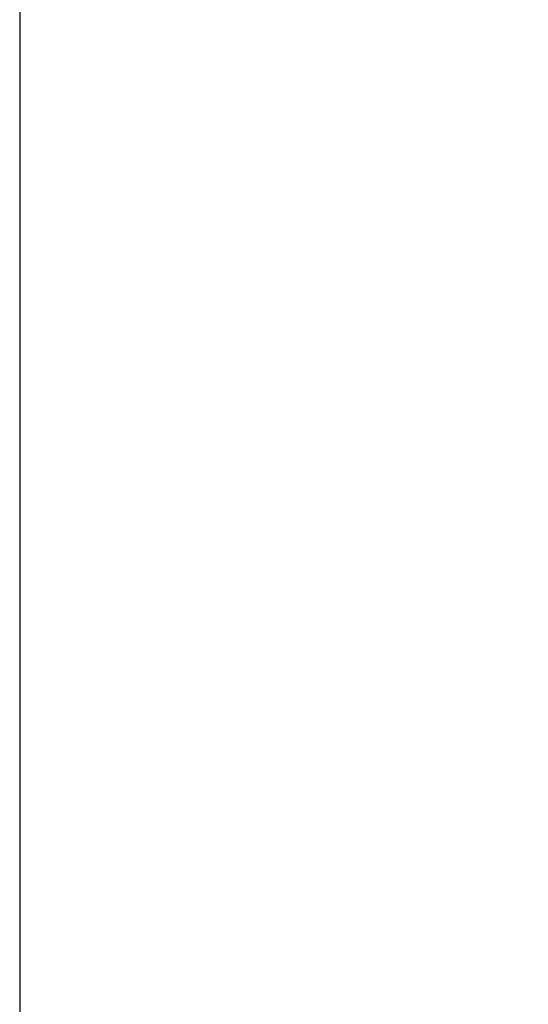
# Model space of a CAD drawing. Header units: millimetres. Extents: x -34827 to 118056, y 11959 to 116489.
# Tile 4 of 105: x -34827 to -28879, y 81930 to 93449. Entities that reach past the tile are written whole.
import ezdxf
from ezdxf import colors
from ezdxf.entities.mleader import LeaderData, LeaderLine
from ezdxf.math import Vec2, Vec3

# ---------------------------------------------------------------- set-up
doc = ezdxf.new("R2010")
doc.units = ezdxf.units.MM
doc.layers.add('Основные', color=7, linetype='Continuous')
doc.styles.add('Геннадий 1000', font='isocpeur.ttf', dxfattribs={"height": 300})

# ---------------------------------------------------------------- blocks, each defined once
blk = doc.blocks.new('_None')

msp = doc.modelspace()

# ---------------------------------------------------------------- linework, layer by layer
msp.add_lwpolyline([(-34826.515, 70409.7282), (118056.4579, 70409.7282), (118056.4579, 116489.1868), (-34826.515, 116489.1868)], close=True)

# ---------------------------------------------------------------- leaders
at = {"layer": 'Основные'}
ml = msp.add_multileader_mtext('Standard', dxfattribs=at)
ml.set_content('3', color=256, style='Геннадий 1000')
ml.set_leader_properties(color=5)
ml.set_arrow_properties(name='NONE')
ml.build(insert=Vec2(0, 0))
ml.multileader.update_dxf_attribs({"text_left_attachment_type": 5, "text_right_attachment_type": 5, "dogleg_length": 0.5655, "arrow_head_size": 100})
ctx = ml.context
ctx.base_point, ctx.char_height, ctx.arrow_head_size, ctx.landing_gap_size, ctx.plane_origin = Vec3(-28208.9362, 87804.0944), 300, 100, 0, Vec3(-27158.1043, 88021.9169)
ctx.left_attachment, ctx.right_attachment, ctx.text_align_type = 5, 5, 2
notes = []
notes.append((ctx, [(1, (1, 1, 0), (-28040.0847, 87804.0944), (-1, 0), 18.8516, [(0, [(-26891.5002, 89276.8872)], 0, [])])]))
ctx.mtext.insert, ctx.mtext.width, ctx.mtext.alignment, ctx.mtext.flow_direction = Vec3(-28058.9362, 88164.0944), 1221.973901, 3, 5
for ctx, leaders in notes:
    for number, flags, end, landing, length, lines in leaders:
        leader = LeaderData()
        leader.index, (leader.has_last_leader_line, leader.has_dogleg_vector, leader.attachment_direction) = number, flags
        leader.last_leader_point, leader.dogleg_vector, leader.dogleg_length = Vec3(end), Vec3(landing), length
        for number, points, colour, breaks in lines:
            line = LeaderLine()
            line.index, line.vertices, line.color, line.breaks = number, Vec3.list(points), colors.encode_raw_color(colour), breaks
            leader.lines.append(line)
        ctx.leaders.append(leader)

doc.saveas('drawing.dxf')
